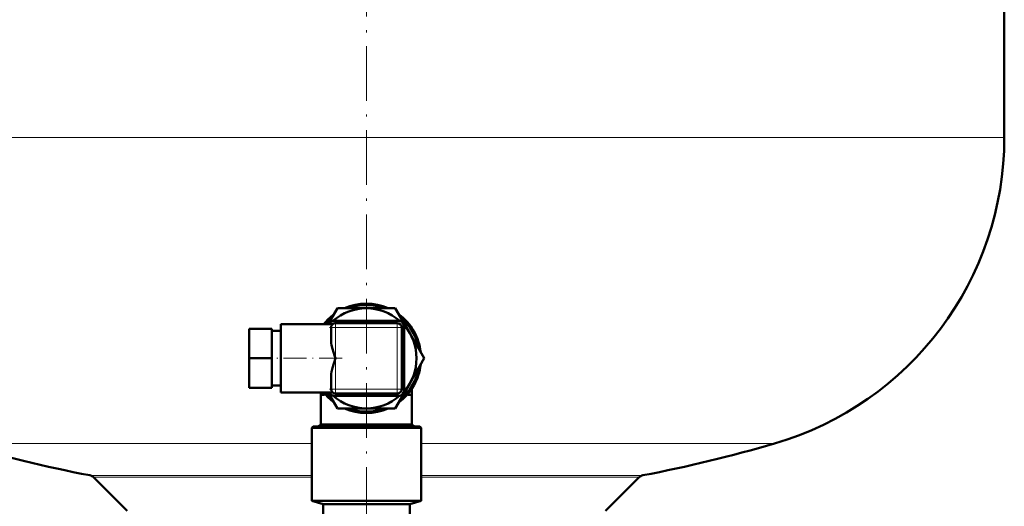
# Model space of a CAD drawing. Extents: x -1351 to 1763, y -1300 to 612.
# Tile 11 of 81: x -781 to -565, y -9 to 98. Entities that reach past the tile are written whole.
import ezdxf

# ---------------------------------------------------------------- set-up
doc = ezdxf.new("R2010")
doc.units = 0
doc.linetypes.add('DASHDOT', pattern=[18.5, 12, -3, 0.5, -3])

msp = doc.modelspace()

# ---------------------------------------------------------------- linework, layer by layer
at = {"color": 7, "linetype": 'DASHDOT', "lineweight": 18}
msp.add_line((-705.13, -86.2), (-705.13, 471.77), dxfattribs=at)
at = {"color": 7, "lineweight": 50}
for p, q in [((-565.13, 193.35), (-565.13, 72.23)), ((-713.5, 31.23), (-711.48, 34.73)), ((-711.48, 34.73), (-705.15, 34.73)), ((-705.11, 34.73), (-698.78, 34.73)), ((-698.78, 34.73), (-695.61, 29.23)), ((-723.88, 31.23), (-723.88, 16.23)), ((-723.88, 31.23), (-712.54, 31.23)), ((-712.88, 30.48), (-712.88, 27.47)), ((-698.1, 31.96), (-712.17, 31.96)), ((-698.38, 31.48), (-711.88, 31.48)), ((-697.38, 16.98), (-697.38, 30.48)), ((-696.86, 16.73), (-696.86, 30.73)), ((-730.88, 23.73), (-730.88, 30.23)), ((-725.88, 30.23), (-730.88, 30.23)), ((-725.88, 23.73), (-725.88, 30.23)), ((-725.88, 29.73), (-723.88, 29.73)), ((-695.61, 29.23), (-692.43, 23.73)), ((-730.88, 17.23), (-730.88, 23.73)), ((-725.88, 23.73), (-730.88, 23.73)), ((-725.88, 17.23), (-725.88, 23.73)), ((-692.43, 23.73), (-695.61, 18.23)), ((-712.88, 19.99), (-712.88, 16.98)), ((-725.88, 17.73), (-723.88, 17.73)), ((-695.61, 18.23), (-698.78, 12.73)), ((-725.88, 17.23), (-730.88, 17.23)), ((-723.88, 16.23), (-712.54, 16.23)), ((-715.13, 15.73), (-715.13, 16.23)), ((-715.13, 9.21), (-715.13, 15.73)), ((-715.13, 15.73), (-714.3, 15.73)), ((-714.3, 15.98), (-714.3, 15.73)), ((-711.48, 12.73), (-713.5, 16.23)), ((-712.17, 15.49), (-698.1, 15.49)), ((-711.88, 15.98), (-698.38, 15.98)), ((-709.76, 15.98), (-709.76, 15.88)), ((-709.01, 15.88), (-709.76, 15.88)), ((-709.01, 15.98), (-709.01, 15.88)), ((-709.01, 15.88), (-708.33, 15.88)), ((-708.33, 15.98), (-708.33, 15.88)), ((-708.23, 15.88), (-708.23, 15.98)), ((-708.23, 15.88), (-707.85, 15.88)), ((-707.85, 15.98), (-707.85, 15.88)), ((-707.85, 15.88), (-705.56, 15.88)), ((-705.56, 15.98), (-705.56, 15.88)), ((-704.33, 15.88), (-705.56, 15.88)), ((-705.23, 15.88), (-705.55, 15.88)), ((-704.33, 15.88), (-705.23, 15.88)), ((-704.33, 15.98), (-704.33, 15.88)), ((-703.97, 15.88), (-704.33, 15.88)), ((-704.26, 15.88), (-704.33, 15.88)), ((-703.97, 15.98), (-703.97, 15.88)), ((-703.97, 15.88), (-702.5, 15.88)), ((-703.83, 15.88), (-703.97, 15.88)), ((-703.49, 15.88), (-703.9, 15.88)), ((-702.5, 15.98), (-702.5, 15.88)), ((-702.17, 15.88), (-702.5, 15.88)), ((-702.17, 15.98), (-702.17, 15.88)), ((-702.04, 15.88), (-702.17, 15.88)), ((-702.04, 15.98), (-702.04, 15.88)), ((-701.85, 15.98), (-701.85, 15.88)), ((-701.2, 15.88), (-701.85, 15.88)), ((-701.2, 15.98), (-701.2, 15.88)), ((-700.69, 15.88), (-701.2, 15.88)), ((-700.69, 15.98), (-700.69, 15.88)), ((-700.03, 15.88), (-700.69, 15.88)), ((-700.03, 15.98), (-700.03, 15.88)), ((-695.97, 15.98), (-695.97, 15.73)), ((-695.97, 15.73), (-695.13, 15.73)), ((-695.13, 15.73), (-695.13, 17.09)), ((-695.13, 15.73), (-695.13, 9.21)), ((-705.13, 12.73), (-711.48, 12.73)), ((-698.78, 12.73), (-705.13, 12.73)), ((-716.83, 8.73), (-717.13, 8.43)), ((-705.13, 8.73), (-716.83, 8.73)), ((-715.13, 9.21), (-715.79, 8.73)), ((-715.13, 9.21), (-695.13, 9.21)), ((-693.43, 8.73), (-705.13, 8.73)), ((-694.47, 8.73), (-695.13, 9.21)), ((-693.43, 8.73), (-693.13, 8.43)), ((-705.13, 8.43), (-717.13, 8.43)), ((-717.13, -7.6), (-717.13, 8.43)), ((-693.13, 8.43), (-705.13, 8.43)), ((-693.13, -7.6), (-693.13, 8.43)), ((-757.63, -9.77), (-765.02, -2.38)), ((-645.24, -2.38), (-652.63, -9.77)), ((-705.13, -7.6), (-717.13, -7.6)), ((-714.63, -8.27), (-717.13, -7.6)), ((-705.13, -8.27), (-714.63, -8.27)), ((-714.63, -13.52), (-714.63, -8.27)), ((-693.13, -7.6), (-705.13, -7.6)), ((-695.63, -8.27), (-705.13, -8.27)), ((-695.63, -8.27), (-693.13, -7.6)), ((-695.63, -13.52), (-695.63, -8.27))]:
    msp.add_line(p, q, dxfattribs=at)
at = {"color": 7, "lineweight": 18}
for p, q in [((-845.13, 72.23), (-565.13, 72.23)), ((-712.59, 30.48), (-712.88, 30.48)), ((-711.88, 30.48), (-712.59, 30.48)), ((-711.88, 31.48), (-711.88, 31.18)), ((-711.88, 31.18), (-711.88, 30.48)), ((-711.88, 23.73), (-711.88, 30.48)), ((-711.88, 30.48), (-698.38, 30.48)), ((-698.38, 31.18), (-698.38, 31.48)), ((-698.38, 30.48), (-698.38, 31.18)), ((-697.67, 30.48), (-698.38, 30.48)), ((-698.38, 30.48), (-698.38, 16.98)), ((-697.38, 30.48), (-697.67, 30.48)), ((-711.88, 16.98), (-711.88, 23.73)), ((-712.88, 16.98), (-712.59, 16.98)), ((-712.59, 16.98), (-711.88, 16.98)), ((-711.88, 16.98), (-711.88, 16.27)), ((-698.38, 16.98), (-711.88, 16.98)), ((-711.88, 16.27), (-711.88, 15.98)), ((-698.38, 16.98), (-697.67, 16.98)), ((-698.38, 16.27), (-698.38, 16.98)), ((-698.38, 15.98), (-698.38, 16.27)), ((-697.67, 16.98), (-697.38, 16.98)), ((-794.73, 5.03), (-717.13, 5.03)), ((-693.13, 5.03), (-615.53, 5.03)), ((-717.13, -1.97), (-765.8, -1.97)), ((-644.46, -1.97), (-693.13, -1.97)), ((-765.02, -2.38), (-717.13, -2.38)), ((-693.13, -2.38), (-645.24, -2.38))]:
    msp.add_line(p, q, dxfattribs=at)
at = {"color": 7, "linetype": 'DASHDOT', "lineweight": 18, "ltscale": 0.405016}
msp.add_line((-697.03, 30.48), (-713.23, 30.48), dxfattribs=at)
at = {"color": 7, "linetype": 'DASHDOT', "lineweight": 18, "ltscale": 0.405015}
msp.add_line((-711.88, 31.83), (-711.88, 15.63), dxfattribs=at)
at = {"color": 7, "linetype": 'DASHDOT', "lineweight": 18, "ltscale": 0.405}
msp.add_line((-698.38, 15.63), (-698.38, 31.83), dxfattribs=at)
at = {"color": 7, "linetype": 'DASHDOT', "lineweight": 18, "ltscale": 0.420013}
msp.add_line((-710.48, 23.73), (-727.28, 23.73), dxfattribs=at)
at = {"color": 7, "linetype": 'DASHDOT', "lineweight": 18, "ltscale": 0.404999}
msp.add_line((-713.23, 16.98), (-697.03, 16.98), dxfattribs=at)
at = {"color": 7, "linetype": 'DASHDOT', "lineweight": 18, "ltscale": 0.003015}
for p, q in [((-707.2, 15.99), (-707.2, 15.87)), ((-705.55, 15.99), (-705.55, 15.87))]:
    msp.add_line(p, q, dxfattribs=at)
at = {"color": 7, "lineweight": 50}
for points in [[(-712.88, 27.47), (-712.85, 27.03), (-712.78, 26.59), (-712.59, 25.8)], [(-712.59, 25.8), (-712.11, 24.35), (-711.88, 23.73)], [(-712.59, 21.65), (-712.81, 20.75), (-712.87, 20.3), (-712.88, 19.99)], [(-711.88, 23.73), (-712.28, 22.61), (-712.59, 21.65)]]:
    msp.add_lwpolyline(points, dxfattribs=at)
for centre, radius, start, end in [((-635.13, 72.23), 70, 286.2602, 360), ((-705.13, 23.73), 11, 48.1493, 131.8507), ((-705.13, 23.73), 12, 66.4427, 113.5573), ((-705.13, 23.73), 11.7, 70.0796, 109.9204), ((-705.13, 23.73), 12, 126.4427, 141.3175), ((-705.13, 23.73), 11.7, 130.0796, 140.1313), ((-705.13, 23.73), 12, 6.4427, 53.5573), ((-705.13, 23.73), 11.7, 10.0796, 49.9204), ((-712.17, 30.73), 1.23, 90, 156.0521), ((-711.88, 30.48), 1, 146.25, 180), ((-711.88, 30.48), 1, 135.0003, 146.2498), ((-711.88, 30.48), 1, 90, 135), ((-698.38, 30.48), 1, 0, 90), ((-698.1, 30.73), 1.23, 360, 90), ((-705.13, 23.73), 11, 318.4356, 41.5644), ((-705.13, 23.73), 12, 306.4427, 353.5573), ((-705.13, 23.73), 11.7, 310.0796, 349.9204), ((-705.13, 23.73), 12, 218.683, 233.5573), ((-705.13, 23.73), 11.7, 219.8693, 229.9204), ((-712.17, 16.73), 1.23, 203.9575, 270), ((-711.88, 16.98), 1, 180, 270), ((-705.13, 23.73), 11, 228.1492, 311.8509), ((-698.38, 16.98), 1, 270, 315), ((-698.1, 16.73), 1.23, 270, 0), ((-698.38, 16.98), 1, 315.0003, 326.2498), ((-698.38, 16.98), 1, 326.25, 360), ((-705.13, 23.73), 12, 246.4427, 293.5573), ((-705.13, 23.73), 11.7, 250.0796, 289.9204), ((-705.13, 312.23), 320, 253.7398, 259.0714), ((-705.13, 312.23), 320, 280.9286, 286.2602), ((-766.08, -3.44), 1.5, 45, 79.0714), ((-644.18, -3.44), 1.5, 100.9286, 135)]:
    msp.add_arc(centre, radius, start, end, dxfattribs=at)

doc.saveas('drawing.dxf')
